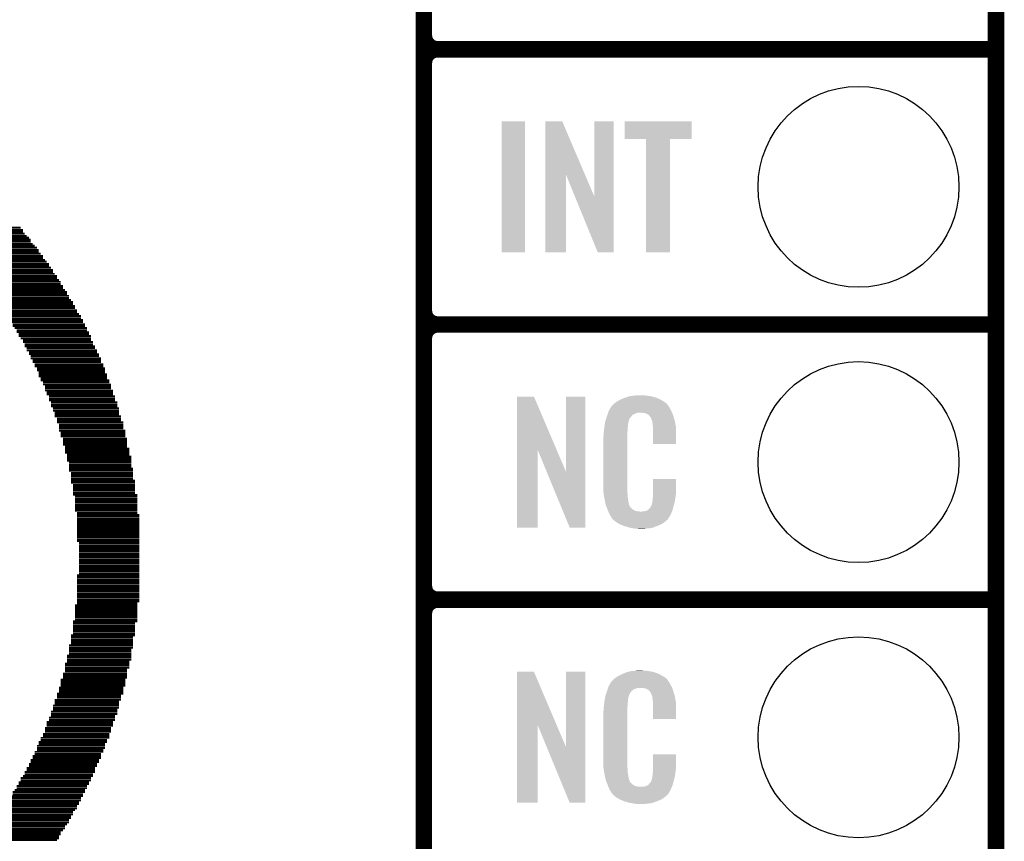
# Model space of a CAD drawing. Extents: x -0.05 to 0.95, y -0.15 to 1.54.
# Tile 20 of 33: x 0.6 to 0.95, y 0.36 to 0.66. Entities that reach past the tile are written whole.
import ezdxf

# ---------------------------------------------------------------- set-up
doc = ezdxf.new("R2010")
doc.units = 0
doc.layers.get('0').update_dxf_attribs({"linetype": 'CONTINUOUS'})
for name, color, linetype in [('PRESSURE_25_CLICK_V100A_GKO', 5, 'CONTINUOUS'), ('PRESSURE_25_CLICK_V100A_GTO', 14, 'CONTINUOUS'), ('PRESSURE_25_CLICK_V100A_GTS', 12, 'CONTINUOUS')]:
    doc.layers.add(name, color=color, linetype=linetype)

# ---------------------------------------------------------------- blocks, each defined once
blk = doc.blocks.new('ROUND_37')
blk.add_circle((0, 0), 0.0365)

msp = doc.modelspace()

# ---------------------------------------------------------------- linework, layer by layer
at = {"layer": 'PRESSURE_25_CLICK_V100A_GKO', "const_width": 0.006}
msp.add_lwpolyline([(0.95, -0.05), (0.95, 1.45)], dxfattribs=at)
at = {"layer": 'PRESSURE_25_CLICK_V100A_GTO'}
for points, const_width in [([(0.742, -0.022), (0.742, 0.722)], 0.006), ([(0.747, 0.65), (0.95, 0.65)], 0.006), ([(0.747, 0.65), (0.95, 0.65)], 0.006), ([(0.742, 0.555), (0.742, 0.645)], 0.006), ([(0.5641, 0.5852), (0.5954, 0.5852)], 0.0007), ([(0.5648, 0.5844), (0.5962, 0.5844)], 0.0007), ([(0.5655, 0.5837), (0.5962, 0.5837)], 0.0007), ([(0.5662, 0.583), (0.5969, 0.583)], 0.0007), ([(0.567, 0.5822), (0.5976, 0.5822)], 0.0007), ([(0.5677, 0.5815), (0.5984, 0.5815)], 0.0007), ([(0.5684, 0.5808), (0.5991, 0.5808)], 0.0007), ([(0.5692, 0.5801), (0.5991, 0.5801)], 0.0007), ([(0.5699, 0.5793), (0.5998, 0.5793)], 0.0007), ([(0.5706, 0.5786), (0.6005, 0.5786)], 0.0007), ([(0.5713, 0.5779), (0.6013, 0.5779)], 0.0007), ([(0.5721, 0.5771), (0.602, 0.5771)], 0.0007), ([(0.5728, 0.5764), (0.602, 0.5764)], 0.0007), ([(0.5728, 0.5757), (0.6027, 0.5757)], 0.0007), ([(0.5735, 0.5749), (0.6035, 0.5749)], 0.0007), ([(0.5743, 0.5742), (0.6035, 0.5742)], 0.0007), ([(0.575, 0.5735), (0.6042, 0.5735)], 0.0007), ([(0.5757, 0.5728), (0.6049, 0.5728)], 0.0007), ([(0.5765, 0.572), (0.6057, 0.572)], 0.0007), ([(0.5772, 0.5713), (0.6057, 0.5713)], 0.0007), ([(0.5779, 0.5706), (0.6064, 0.5706)], 0.0007), ([(0.5786, 0.5698), (0.6071, 0.5698)], 0.0007), ([(0.5786, 0.5691), (0.6071, 0.5691)], 0.0007), ([(0.5794, 0.5684), (0.6078, 0.5684)], 0.0007), ([(0.5801, 0.5676), (0.6086, 0.5676)], 0.0007), ([(0.5808, 0.5669), (0.6086, 0.5669)], 0.0007), ([(0.5808, 0.5662), (0.6093, 0.5662)], 0.0007), ([(0.5816, 0.5655), (0.61, 0.5655)], 0.0007), ([(0.5823, 0.5647), (0.61, 0.5647)], 0.0007), ([(0.583, 0.564), (0.6108, 0.564)], 0.0007), ([(0.5838, 0.5633), (0.6108, 0.5633)], 0.0007), ([(0.5838, 0.5625), (0.6115, 0.5625)], 0.0007), ([(0.5845, 0.5618), (0.6122, 0.5618)], 0.0007), ([(0.5852, 0.5611), (0.6122, 0.5611)], 0.0007), ([(0.5859, 0.5604), (0.613, 0.5604)], 0.0007), ([(0.5859, 0.5596), (0.613, 0.5596)], 0.0007), ([(0.5867, 0.5589), (0.6137, 0.5589)], 0.0007), ([(0.5874, 0.5582), (0.6144, 0.5582)], 0.0007), ([(0.5874, 0.5574), (0.6144, 0.5574)], 0.0007), ([(0.5881, 0.5567), (0.6151, 0.5567)], 0.0007), ([(0.5889, 0.556), (0.6151, 0.556)], 0.0007), ([(0.5889, 0.5552), (0.6159, 0.5552)], 0.0007), ([(0.5896, 0.5545), (0.6159, 0.5545)], 0.0007), ([(0.5903, 0.5538), (0.6166, 0.5538)], 0.0007), ([(0.5903, 0.5531), (0.6173, 0.5531)], 0.0007), ([(0.5911, 0.5523), (0.6173, 0.5523)], 0.0007), ([(0.5918, 0.5516), (0.6181, 0.5516)], 0.0007), ([(0.5918, 0.5509), (0.6181, 0.5509)], 0.0007), ([(0.747, 0.55), (0.95, 0.55)], 0.006), ([(0.747, 0.55), (0.95, 0.55)], 0.006), ([(0.5925, 0.5501), (0.6188, 0.5501)], 0.0007), ([(0.5925, 0.5494), (0.6188, 0.5494)], 0.0007), ([(0.5932, 0.5487), (0.6195, 0.5487)], 0.0007), ([(0.594, 0.5479), (0.6195, 0.5479)], 0.0007), ([(0.742, 0.455), (0.742, 0.545)], 0.006), ([(0.594, 0.5472), (0.6203, 0.5472)], 0.0007), ([(0.5947, 0.5465), (0.6203, 0.5465)], 0.0007), ([(0.5947, 0.5458), (0.621, 0.5458)], 0.0007), ([(0.5954, 0.545), (0.621, 0.545)], 0.0007), ([(0.5962, 0.5443), (0.621, 0.5443)], 0.0007), ([(0.5962, 0.5436), (0.6217, 0.5436)], 0.0007), ([(0.5969, 0.5428), (0.6217, 0.5428)], 0.0007), ([(0.5969, 0.5421), (0.6224, 0.5421)], 0.0007), ([(0.5976, 0.5414), (0.6224, 0.5414)], 0.0007), ([(0.5976, 0.5406), (0.6232, 0.5406)], 0.0007), ([(0.5984, 0.5399), (0.6232, 0.5399)], 0.0007), ([(0.5984, 0.5392), (0.6239, 0.5392)], 0.0007), ([(0.5991, 0.5385), (0.6239, 0.5385)], 0.0007), ([(0.5991, 0.5377), (0.6246, 0.5377)], 0.0007), ([(0.5998, 0.537), (0.6246, 0.537)], 0.0007), ([(0.5998, 0.5363), (0.6246, 0.5363)], 0.0007), ([(0.6005, 0.5355), (0.6254, 0.5355)], 0.0007), ([(0.6005, 0.5348), (0.6254, 0.5348)], 0.0007), ([(0.6013, 0.5341), (0.6261, 0.5341)], 0.0007), ([(0.6013, 0.5333), (0.6261, 0.5333)], 0.0007), ([(0.602, 0.5326), (0.6261, 0.5326)], 0.0007), ([(0.602, 0.5319), (0.6268, 0.5319)], 0.0007), ([(0.602, 0.5312), (0.6268, 0.5312)], 0.0007), ([(0.6027, 0.5304), (0.6268, 0.5304)], 0.0007), ([(0.6027, 0.5297), (0.6276, 0.5297)], 0.0007), ([(0.6035, 0.529), (0.6276, 0.529)], 0.0007), ([(0.6035, 0.5282), (0.6283, 0.5282)], 0.0007), ([(0.6042, 0.5275), (0.6283, 0.5275)], 0.0007), ([(0.6042, 0.5268), (0.6283, 0.5268)], 0.0007), ([(0.6042, 0.526), (0.629, 0.526)], 0.0007), ([(0.6049, 0.5253), (0.629, 0.5253)], 0.0007), ([(0.6049, 0.5246), (0.629, 0.5246)], 0.0007), ([(0.6057, 0.5239), (0.6297, 0.5239)], 0.0007), ([(0.6057, 0.5231), (0.6297, 0.5231)], 0.0007), ([(0.6057, 0.5224), (0.6297, 0.5224)], 0.0007), ([(0.6064, 0.5217), (0.6305, 0.5217)], 0.0007), ([(0.6064, 0.5209), (0.6305, 0.5209)], 0.0007), ([(0.6064, 0.5202), (0.6305, 0.5202)], 0.0007), ([(0.6071, 0.5195), (0.6312, 0.5195)], 0.0007), ([(0.6071, 0.5187), (0.6312, 0.5187)], 0.0007), ([(0.6078, 0.518), (0.6312, 0.518)], 0.0007), ([(0.6078, 0.5173), (0.6312, 0.5173)], 0.0007), ([(0.6078, 0.5166), (0.6319, 0.5166)], 0.0007), ([(0.6086, 0.5158), (0.6319, 0.5158)], 0.0007), ([(0.6086, 0.5151), (0.6319, 0.5151)], 0.0007), ([(0.6086, 0.5144), (0.6327, 0.5144)], 0.0007), ([(0.6093, 0.5136), (0.6327, 0.5136)], 0.0007), ([(0.6093, 0.5129), (0.6327, 0.5129)], 0.0007), ([(0.6093, 0.5122), (0.6327, 0.5122)], 0.0007), ([(0.6093, 0.5114), (0.6334, 0.5114)], 0.0007), ([(0.61, 0.5107), (0.6334, 0.5107)], 0.0007), ([(0.61, 0.51), (0.6334, 0.51)], 0.0007), ([(0.61, 0.5093), (0.6334, 0.5093)], 0.0007), ([(0.6108, 0.5085), (0.6341, 0.5085)], 0.0007), ([(0.6108, 0.5078), (0.6341, 0.5078)], 0.0007), ([(0.6108, 0.5071), (0.6341, 0.5071)], 0.0007), ([(0.6108, 0.5063), (0.6341, 0.5063)], 0.0007), ([(0.6115, 0.5056), (0.6341, 0.5056)], 0.0007), ([(0.6115, 0.5049), (0.6349, 0.5049)], 0.0007), ([(0.6115, 0.5041), (0.6349, 0.5041)], 0.0007), ([(0.6115, 0.5034), (0.6349, 0.5034)], 0.0007), ([(0.6122, 0.5027), (0.6349, 0.5027)], 0.0007), ([(0.6122, 0.502), (0.6356, 0.502)], 0.0007), ([(0.6122, 0.5012), (0.6356, 0.5012)], 0.0007), ([(0.6122, 0.5005), (0.6356, 0.5005)], 0.0007), ([(0.613, 0.4998), (0.6356, 0.4998)], 0.0007), ([(0.613, 0.499), (0.6356, 0.499)], 0.0007), ([(0.613, 0.4983), (0.6356, 0.4983)], 0.0007), ([(0.613, 0.4976), (0.6363, 0.4976)], 0.0007), ([(0.613, 0.4969), (0.6363, 0.4969)], 0.0007), ([(0.6137, 0.4961), (0.6363, 0.4961)], 0.0007), ([(0.6137, 0.4954), (0.6363, 0.4954)], 0.0007), ([(0.6137, 0.4947), (0.6363, 0.4947)], 0.0007), ([(0.6137, 0.4939), (0.6363, 0.4939)], 0.0007), ([(0.6137, 0.4932), (0.637, 0.4932)], 0.0007), ([(0.6137, 0.4925), (0.637, 0.4925)], 0.0007), ([(0.6144, 0.4917), (0.637, 0.4917)], 0.0007), ([(0.6144, 0.491), (0.637, 0.491)], 0.0007), ([(0.6144, 0.4903), (0.637, 0.4903)], 0.0007), ([(0.6144, 0.4896), (0.637, 0.4896)], 0.0007), ([(0.6144, 0.4888), (0.637, 0.4888)], 0.0007), ([(0.6144, 0.4881), (0.6378, 0.4881)], 0.0007), ([(0.6151, 0.4874), (0.6378, 0.4874)], 0.0007), ([(0.6151, 0.4866), (0.6378, 0.4866)], 0.0007), ([(0.6151, 0.4859), (0.6378, 0.4859)], 0.0007), ([(0.6151, 0.4852), (0.6378, 0.4852)], 0.0007), ([(0.6151, 0.4844), (0.6378, 0.4844)], 0.0007), ([(0.6151, 0.4837), (0.6378, 0.4837)], 0.0007), ([(0.6151, 0.483), (0.6378, 0.483)], 0.0007), ([(0.6151, 0.4823), (0.6378, 0.4823)], 0.0007), ([(0.6159, 0.4815), (0.6378, 0.4815)], 0.0007), ([(0.6159, 0.4808), (0.6385, 0.4808)], 0.0007), ([(0.6159, 0.4801), (0.6385, 0.4801)], 0.0007), ([(0.6159, 0.4793), (0.6385, 0.4793)], 0.0007), ([(0.6159, 0.4786), (0.6385, 0.4786)], 0.0007), ([(0.6159, 0.4779), (0.6385, 0.4779)], 0.0007), ([(0.6159, 0.4771), (0.6385, 0.4771)], 0.0007), ([(0.6159, 0.4764), (0.6385, 0.4764)], 0.0007), ([(0.6159, 0.4757), (0.6385, 0.4757)], 0.0007), ([(0.6159, 0.475), (0.6385, 0.475)], 0.0007), ([(0.6159, 0.4742), (0.6385, 0.4742)], 0.0007), ([(0.6159, 0.4735), (0.6385, 0.4735)], 0.0007), ([(0.6159, 0.4728), (0.6385, 0.4728)], 0.0007), ([(0.6159, 0.472), (0.6385, 0.472)], 0.0007), ([(0.6159, 0.4713), (0.6385, 0.4713)], 0.0007), ([(0.6166, 0.4706), (0.6385, 0.4706)], 0.0007), ([(0.6166, 0.4698), (0.6385, 0.4698)], 0.0007), ([(0.6166, 0.4691), (0.6385, 0.4691)], 0.0007), ([(0.6166, 0.4684), (0.6385, 0.4684)], 0.0007), ([(0.6166, 0.4677), (0.6385, 0.4677)], 0.0007), ([(0.6166, 0.4669), (0.6385, 0.4669)], 0.0007), ([(0.6166, 0.4662), (0.6385, 0.4662)], 0.0007), ([(0.6166, 0.4655), (0.6385, 0.4655)], 0.0007), ([(0.6166, 0.4647), (0.6385, 0.4647)], 0.0007), ([(0.6166, 0.464), (0.6385, 0.464)], 0.0007), ([(0.6166, 0.4633), (0.6385, 0.4633)], 0.0007), ([(0.6166, 0.4625), (0.6385, 0.4625)], 0.0007), ([(0.6166, 0.4618), (0.6385, 0.4618)], 0.0007), ([(0.6159, 0.4589), (0.6385, 0.4589)], 0.0007), ([(0.6159, 0.4582), (0.6385, 0.4582)], 0.0007), ([(0.6166, 0.4611), (0.6385, 0.4611)], 0.0007), ([(0.6166, 0.4604), (0.6385, 0.4604)], 0.0007), ([(0.6166, 0.4596), (0.6385, 0.4596)], 0.0007), ([(0.6159, 0.4574), (0.6385, 0.4574)], 0.0007), ([(0.6159, 0.4567), (0.6385, 0.4567)], 0.0007), ([(0.6159, 0.456), (0.6385, 0.456)], 0.0007), ([(0.6159, 0.4552), (0.6385, 0.4552)], 0.0007), ([(0.6159, 0.4545), (0.6385, 0.4545)], 0.0007), ([(0.6159, 0.4538), (0.6385, 0.4538)], 0.0007), ([(0.6159, 0.4531), (0.6385, 0.4531)], 0.0007), ([(0.6159, 0.4523), (0.6385, 0.4523)], 0.0007), ([(0.6159, 0.4516), (0.6385, 0.4516)], 0.0007), ([(0.6159, 0.4509), (0.6385, 0.4509)], 0.0007), ([(0.747, 0.45), (0.95, 0.45)], 0.006), ([(0.747, 0.45), (0.95, 0.45)], 0.006), ([(0.6151, 0.4479), (0.6378, 0.4479)], 0.0007), ([(0.6151, 0.4472), (0.6378, 0.4472)], 0.0007), ([(0.6159, 0.4501), (0.6385, 0.4501)], 0.0007), ([(0.6159, 0.4494), (0.6385, 0.4494)], 0.0007), ([(0.6159, 0.4487), (0.6378, 0.4487)], 0.0007), ([(0.742, 0.355), (0.742, 0.445)], 0.006), ([(0.6151, 0.4465), (0.6378, 0.4465)], 0.0007), ([(0.6151, 0.4458), (0.6378, 0.4458)], 0.0007), ([(0.6151, 0.445), (0.6378, 0.445)], 0.0007), ([(0.6151, 0.4443), (0.6378, 0.4443)], 0.0007), ([(0.6151, 0.4436), (0.6378, 0.4436)], 0.0007), ([(0.6144, 0.4421), (0.6378, 0.4421)], 0.0007), ([(0.6144, 0.4414), (0.637, 0.4414)], 0.0007), ([(0.6144, 0.4406), (0.637, 0.4406)], 0.0007), ([(0.6151, 0.4428), (0.6378, 0.4428)], 0.0007), ([(0.6137, 0.437), (0.637, 0.437)], 0.0007), ([(0.6144, 0.4399), (0.637, 0.4399)], 0.0007), ([(0.6144, 0.4392), (0.637, 0.4392)], 0.0007), ([(0.6144, 0.4385), (0.637, 0.4385)], 0.0007), ([(0.6144, 0.4377), (0.637, 0.4377)], 0.0007), ([(0.613, 0.4334), (0.6363, 0.4334)], 0.0007), ([(0.6137, 0.4363), (0.6363, 0.4363)], 0.0007), ([(0.6137, 0.4355), (0.6363, 0.4355)], 0.0007), ([(0.6137, 0.4348), (0.6363, 0.4348)], 0.0007), ([(0.6137, 0.4341), (0.6363, 0.4341)], 0.0007), ([(0.6122, 0.4297), (0.6356, 0.4297)], 0.0007), ([(0.613, 0.4326), (0.6363, 0.4326)], 0.0007), ([(0.613, 0.4319), (0.6356, 0.4319)], 0.0007), ([(0.613, 0.4312), (0.6356, 0.4312)], 0.0007), ([(0.613, 0.4304), (0.6356, 0.4304)], 0.0007), ([(0.6115, 0.4268), (0.6349, 0.4268)], 0.0007), ([(0.6115, 0.4261), (0.6349, 0.4261)], 0.0007), ([(0.6122, 0.429), (0.6356, 0.429)], 0.0007), ([(0.6122, 0.4282), (0.6356, 0.4282)], 0.0007), ([(0.6122, 0.4275), (0.6349, 0.4275)], 0.0007), ([(0.6108, 0.4231), (0.6341, 0.4231)], 0.0007), ([(0.6108, 0.4224), (0.6341, 0.4224)], 0.0007), ([(0.6115, 0.4253), (0.6349, 0.4253)], 0.0007), ([(0.6115, 0.4246), (0.6341, 0.4246)], 0.0007), ([(0.6115, 0.4239), (0.6341, 0.4239)], 0.0007), ([(0.61, 0.4209), (0.6334, 0.4209)], 0.0007), ([(0.61, 0.4202), (0.6334, 0.4202)], 0.0007), ([(0.61, 0.4195), (0.6334, 0.4195)], 0.0007), ([(0.61, 0.4188), (0.6334, 0.4188)], 0.0007), ([(0.6108, 0.4217), (0.6341, 0.4217)], 0.0007), ([(0.6086, 0.4158), (0.6327, 0.4158)], 0.0007), ([(0.6086, 0.4151), (0.6319, 0.4151)], 0.0007), ([(0.6093, 0.418), (0.6327, 0.418)], 0.0007), ([(0.6093, 0.4173), (0.6327, 0.4173)], 0.0007), ([(0.6093, 0.4166), (0.6327, 0.4166)], 0.0007), ([(0.6071, 0.4115), (0.6312, 0.4115)], 0.0007), ([(0.6078, 0.4136), (0.6319, 0.4136)], 0.0007), ([(0.6078, 0.4129), (0.6312, 0.4129)], 0.0007), ([(0.6078, 0.4122), (0.6312, 0.4122)], 0.0007), ([(0.6086, 0.4144), (0.6319, 0.4144)], 0.0007), ([(0.6064, 0.4093), (0.6305, 0.4093)], 0.0007), ([(0.6064, 0.4085), (0.6305, 0.4085)], 0.0007), ([(0.6064, 0.4078), (0.6297, 0.4078)], 0.0007), ([(0.6071, 0.4107), (0.6312, 0.4107)], 0.0007), ([(0.6071, 0.41), (0.6305, 0.41)], 0.0007), ([(0.6049, 0.4056), (0.629, 0.4056)], 0.0007), ([(0.6049, 0.4049), (0.629, 0.4049)], 0.0007), ([(0.6049, 0.4042), (0.629, 0.4042)], 0.0007), ([(0.6057, 0.4071), (0.6297, 0.4071)], 0.0007), ([(0.6057, 0.4063), (0.6297, 0.4063)], 0.0007), ([(0.6035, 0.4012), (0.6276, 0.4012)], 0.0007), ([(0.6042, 0.4034), (0.6283, 0.4034)], 0.0007), ([(0.6042, 0.4027), (0.6283, 0.4027)], 0.0007), ([(0.6042, 0.402), (0.6283, 0.402)], 0.0007), ([(0.602, 0.3983), (0.6268, 0.3983)], 0.0007), ([(0.602, 0.3976), (0.6261, 0.3976)], 0.0007), ([(0.6027, 0.3998), (0.6276, 0.3998)], 0.0007), ([(0.6027, 0.399), (0.6268, 0.399)], 0.0007), ([(0.6035, 0.4005), (0.6276, 0.4005)], 0.0007), ([(0.6005, 0.3947), (0.6254, 0.3947)], 0.0007), ([(0.6005, 0.3939), (0.6246, 0.3939)], 0.0007), ([(0.6013, 0.3969), (0.6261, 0.3969)], 0.0007), ([(0.6013, 0.3961), (0.6261, 0.3961)], 0.0007), ([(0.6013, 0.3954), (0.6254, 0.3954)], 0.0007), ([(0.5984, 0.3903), (0.6232, 0.3903)], 0.0007), ([(0.5991, 0.3917), (0.6239, 0.3917)], 0.0007), ([(0.5991, 0.391), (0.6239, 0.391)], 0.0007), ([(0.5998, 0.3932), (0.6246, 0.3932)], 0.0007), ([(0.5998, 0.3925), (0.6246, 0.3925)], 0.0007), ([(0.5969, 0.3874), (0.6224, 0.3874)], 0.0007), ([(0.5969, 0.3866), (0.6217, 0.3866)], 0.0007), ([(0.5976, 0.3888), (0.6224, 0.3888)], 0.0007), ([(0.5976, 0.3881), (0.6224, 0.3881)], 0.0007), ([(0.5984, 0.3896), (0.6232, 0.3896)], 0.0007), ([(0.5947, 0.3837), (0.6203, 0.3837)], 0.0007), ([(0.5947, 0.383), (0.6203, 0.383)], 0.0007), ([(0.5954, 0.3852), (0.621, 0.3852)], 0.0007), ([(0.5954, 0.3844), (0.621, 0.3844)], 0.0007), ([(0.5962, 0.3859), (0.6217, 0.3859)], 0.0007), ([(0.5925, 0.3801), (0.6188, 0.3801)], 0.0007), ([(0.5925, 0.3793), (0.6181, 0.3793)], 0.0007), ([(0.5932, 0.3808), (0.6188, 0.3808)], 0.0007), ([(0.594, 0.3823), (0.6195, 0.3823)], 0.0007), ([(0.594, 0.3815), (0.6195, 0.3815)], 0.0007), ([(0.5903, 0.3764), (0.6166, 0.3764)], 0.0007), ([(0.5903, 0.3757), (0.6166, 0.3757)], 0.0007), ([(0.5911, 0.3771), (0.6173, 0.3771)], 0.0007), ([(0.5918, 0.3786), (0.6181, 0.3786)], 0.0007), ([(0.5918, 0.3779), (0.6173, 0.3779)], 0.0007), ([(0.5874, 0.372), (0.6144, 0.372)], 0.0007), ([(0.5881, 0.3728), (0.6144, 0.3728)], 0.0007), ([(0.5889, 0.3742), (0.6159, 0.3742)], 0.0007), ([(0.5889, 0.3735), (0.6151, 0.3735)], 0.0007), ([(0.5896, 0.375), (0.6159, 0.375)], 0.0007), ([(0.5852, 0.3684), (0.6122, 0.3684)], 0.0007), ([(0.5859, 0.3699), (0.613, 0.3699)], 0.0007), ([(0.5859, 0.3691), (0.613, 0.3691)], 0.0007), ([(0.5867, 0.3706), (0.6137, 0.3706)], 0.0007), ([(0.5874, 0.3713), (0.6137, 0.3713)], 0.0007), ([(0.583, 0.3655), (0.61, 0.3655)], 0.0007), ([(0.5838, 0.3662), (0.6108, 0.3662)], 0.0007), ([(0.5845, 0.3677), (0.6115, 0.3677)], 0.0007), ([(0.5845, 0.3669), (0.6115, 0.3669)], 0.0007), ([(0.5808, 0.3626), (0.6086, 0.3626)], 0.0007), ([(0.5816, 0.364), (0.6093, 0.364)], 0.0007), ([(0.5816, 0.3633), (0.6093, 0.3633)], 0.0007), ([(0.5823, 0.3647), (0.61, 0.3647)], 0.0007)]:
    msp.add_lwpolyline(points, dxfattribs=dict(at, const_width=const_width))
at = {"layer": 'PRESSURE_25_CLICK_V100A_GTO', "const_width": 0.006}
for points in [[(0.742, 0.655, 0.414214), (0.747, 0.65)], [(0.747, 0.65, 0.414214), (0.742, 0.645)], [(0.747, 0.65, 0.414214), (0.742, 0.645)], [(0.742, 0.555, 0.414214), (0.747, 0.55)], [(0.747, 0.55, 0.414214), (0.742, 0.545)], [(0.747, 0.55, 0.414214), (0.742, 0.545)], [(0.742, 0.455, 0.414214), (0.747, 0.45)], [(0.747, 0.45, 0.414214), (0.742, 0.445)], [(0.747, 0.45, 0.414214), (0.742, 0.445)]]:
    msp.add_lwpolyline(points, format="xyb", dxfattribs=at)
at = {"layer": 'PRESSURE_25_CLICK_V100A_GTO'}
for points in [[(0.7703, 0.5762), (0.7703, 0.6238), (0.7788, 0.5762), (0.7788, 0.6238)], [(0.7703, 0.6238), (0.7703, 0.6238), (0.7788, 0.6238), (0.7703, 0.6238)], [(0.7862, 0.6046), (0.7862, 0.6238), (0.80049, 0.6046), (0.7923, 0.6238)], [(0.7862, 0.6238), (0.7862, 0.6238), (0.7923, 0.6238), (0.7862, 0.6238)], [(0.8039, 0.5966), (0.8039, 0.6238), (0.811, 0.5966), (0.811, 0.6238)], [(0.8039, 0.6238), (0.8039, 0.6238), (0.811, 0.6238), (0.8039, 0.6238)], [(0.815, 0.6174), (0.815, 0.6238), (0.8393, 0.6174), (0.8393, 0.6238)], [(0.815, 0.6238), (0.815, 0.6238), (0.8393, 0.6238), (0.815, 0.6238)], [(0.8228, 0.5762), (0.8228, 0.6174), (0.8315, 0.5762), (0.8315, 0.6174)], [(0.8228, 0.6174), (0.8228, 0.6174), (0.8315, 0.6174), (0.8393, 0.6174)], [(0.7862, 0.5762), (0.7862, 0.6046), (0.7936, 0.5762), (0.7936, 0.6046)], [(0.79686, 0.5966), (0.7936, 0.6046), (0.8039, 0.5966), (0.80049, 0.6046)], [(0.8052, 0.5762), (0.79686, 0.5966), (0.811, 0.5762), (0.811, 0.5966)], [(0.7759, 0.5046), (0.7759, 0.5238), (0.79019, 0.5046), (0.782, 0.5238)], [(0.7759, 0.5238), (0.7759, 0.5238), (0.782, 0.5238), (0.7759, 0.5238)], [(0.7936, 0.4966), (0.7936, 0.5238), (0.8007, 0.4966), (0.8007, 0.5238)], [(0.7936, 0.5238), (0.7936, 0.5238), (0.8007, 0.5238), (0.7936, 0.5238)], [(0.8127, 0.5223), (0.8137, 0.5228), (0.82873, 0.5223), (0.8279, 0.5228)], [(0.8137, 0.5228), (0.8141, 0.523), (0.8279, 0.5228), (0.82741, 0.523)], [(0.8141, 0.523), (0.8151, 0.5234), (0.82741, 0.523), (0.82644, 0.5234)], [(0.8151, 0.5234), (0.8154, 0.5235), (0.82644, 0.5234), (0.8262, 0.5235)], [(0.8154, 0.5235), (0.816, 0.5237), (0.8262, 0.5235), (0.82545, 0.5237)], [(0.816, 0.5237), (0.81667, 0.5239), (0.82545, 0.5237), (0.8247, 0.5239)], [(0.81667, 0.5239), (0.817, 0.524), (0.8247, 0.5239), (0.8239, 0.524)], [(0.817, 0.524), (0.8182, 0.5241), (0.8239, 0.524), (0.8231, 0.5241)], [(0.8182, 0.5241), (0.8188, 0.5242), (0.8231, 0.5241), (0.8225, 0.5242)], [(0.8188, 0.5242), (0.8194, 0.5243), (0.8219, 0.5242), (0.8214, 0.5243)], [(0.8092, 0.5186), (0.80955, 0.5192), (0.83193, 0.5186), (0.8316, 0.5192)], [(0.80955, 0.5192), (0.81008, 0.5201), (0.8316, 0.5192), (0.8311, 0.5201)], [(0.81008, 0.5201), (0.8102, 0.5203), (0.8311, 0.5201), (0.83095, 0.5203)], [(0.8102, 0.5203), (0.8104, 0.5204), (0.83095, 0.5203), (0.83088, 0.5204)], [(0.8104, 0.5204), (0.81048, 0.5205), (0.83088, 0.5204), (0.8308, 0.5205)], [(0.81048, 0.5205), (0.81064, 0.5207), (0.8308, 0.5205), (0.8307, 0.5207)], [(0.81064, 0.5207), (0.8108, 0.5209), (0.8307, 0.5207), (0.83053, 0.5209)], [(0.8108, 0.5209), (0.81137, 0.5214), (0.83053, 0.5209), (0.8301, 0.5214)], [(0.81137, 0.5214), (0.8116, 0.5216), (0.8301, 0.5214), (0.82982, 0.5216)], [(0.8116, 0.5216), (0.81207, 0.5219), (0.82982, 0.5216), (0.8294, 0.5219)], [(0.81207, 0.5219), (0.8127, 0.5223), (0.8294, 0.5219), (0.82873, 0.5223)], [(0.80812, 0.5154), (0.80841, 0.5163), (0.8166, 0.5154), (0.8171, 0.5163)], [(0.80841, 0.5163), (0.8085, 0.5166), (0.8171, 0.5163), (0.8174, 0.5166)], [(0.8085, 0.5166), (0.80854, 0.5167), (0.8174, 0.5166), (0.8175, 0.5167)], [(0.80854, 0.5167), (0.8086, 0.5169), (0.8175, 0.5167), (0.8176, 0.5169)], [(0.8086, 0.5169), (0.80875, 0.5173), (0.8176, 0.5169), (0.8181, 0.5173)], [(0.80875, 0.5173), (0.80895, 0.5179), (0.8181, 0.5173), (0.8196, 0.5179)], [(0.80895, 0.5179), (0.80902, 0.5181), (0.83227, 0.5179), (0.8322, 0.5181)], [(0.80895, 0.5179), (0.80895, 0.5179), (0.8196, 0.5179), (0.8215, 0.5179)], [(0.80902, 0.5181), (0.8092, 0.5186), (0.8322, 0.5181), (0.83193, 0.5186)], [(0.8222, 0.5178), (0.8215, 0.5179), (0.83231, 0.5178), (0.83227, 0.5179)], [(0.8227, 0.5177), (0.8222, 0.5178), (0.83234, 0.5177), (0.83231, 0.5178)], [(0.8237, 0.5172), (0.8227, 0.5177), (0.83252, 0.5172), (0.83234, 0.5177)], [(0.8238, 0.517), (0.8237, 0.5172), (0.83259, 0.517), (0.83252, 0.5172)], [(0.82406, 0.5167), (0.8238, 0.517), (0.8327, 0.5167), (0.83259, 0.517)], [(0.8244, 0.5163), (0.82406, 0.5167), (0.83282, 0.5163), (0.8327, 0.5167)], [(0.8248, 0.5154), (0.8244, 0.5163), (0.83308, 0.5154), (0.83282, 0.5163)], [(0.80741, 0.5111), (0.8075, 0.5119), (0.816, 0.5111), (0.8161, 0.5119)], [(0.8075, 0.5119), (0.80759, 0.5127), (0.8161, 0.5119), (0.8161, 0.5127)], [(0.80759, 0.5127), (0.8076, 0.5128), (0.8161, 0.5127), (0.81612, 0.5128)], [(0.8076, 0.5128), (0.80766, 0.5132), (0.81612, 0.5128), (0.8162, 0.5132)], [(0.80766, 0.5132), (0.80774, 0.5137), (0.8162, 0.5132), (0.8162, 0.5137)], [(0.80774, 0.5137), (0.80781, 0.5141), (0.8162, 0.5137), (0.8163, 0.5141)], [(0.80781, 0.5141), (0.80784, 0.5143), (0.8163, 0.5141), (0.8163, 0.5143)], [(0.80784, 0.5143), (0.8079, 0.5147), (0.8163, 0.5143), (0.81641, 0.5147)], [(0.8079, 0.5147), (0.80812, 0.5154), (0.81641, 0.5147), (0.8166, 0.5154)], [(0.82496, 0.515), (0.8248, 0.5154), (0.8332, 0.515), (0.83308, 0.5154)], [(0.825, 0.5149), (0.82496, 0.515), (0.83322, 0.5149), (0.8332, 0.515)], [(0.825, 0.5146), (0.825, 0.5149), (0.83328, 0.5146), (0.83322, 0.5149)], [(0.8251, 0.5141), (0.825, 0.5146), (0.83337, 0.5141), (0.83328, 0.5146)], [(0.8252, 0.5134), (0.8251, 0.5141), (0.8335, 0.5134), (0.83337, 0.5141)], [(0.82524, 0.5129), (0.8252, 0.5134), (0.8336, 0.5129), (0.8335, 0.5134)], [(0.8253, 0.5121), (0.82524, 0.5129), (0.8336, 0.5121), (0.8336, 0.5129)], [(0.8253, 0.5066), (0.8253, 0.5121), (0.8336, 0.5066), (0.8336, 0.5121)], [(0.8072, 0.5091), (0.8073, 0.5096), (0.816, 0.5091), (0.816, 0.5096)], [(0.8072, 0.4914), (0.8072, 0.5091), (0.816, 0.4914), (0.816, 0.5091)], [(0.8073, 0.5103), (0.8074, 0.511), (0.816, 0.5103), (0.816, 0.511)], [(0.8073, 0.5096), (0.8073, 0.5103), (0.816, 0.5096), (0.816, 0.5103)], [(0.8074, 0.511), (0.80741, 0.5111), (0.816, 0.511), (0.816, 0.5111)], [(0.7759, 0.4762), (0.7759, 0.5046), (0.7833, 0.4762), (0.7833, 0.5046)], [(0.78659, 0.4966), (0.7833, 0.5046), (0.7936, 0.4966), (0.79019, 0.5046)], [(0.795, 0.4762), (0.78659, 0.4966), (0.8007, 0.4762), (0.8007, 0.4966)], [(0.80729, 0.4889), (0.8072, 0.4914), (0.816, 0.4889), (0.816, 0.4914)], [(0.8253, 0.4883), (0.8253, 0.4938), (0.8336, 0.4883), (0.8336, 0.4938)], [(0.8253, 0.4938), (0.8253, 0.4938), (0.8336, 0.4938), (0.8253, 0.4938)], [(0.8073, 0.4887), (0.80729, 0.4889), (0.81603, 0.4887), (0.816, 0.4889)], [(0.80739, 0.4882), (0.8073, 0.4887), (0.8161, 0.4882), (0.81603, 0.4887)], [(0.80754, 0.4873), (0.80739, 0.4882), (0.8161, 0.4873), (0.8161, 0.4882)], [(0.8077, 0.4864), (0.80754, 0.4873), (0.81624, 0.4864), (0.8161, 0.4873)], [(0.8252, 0.487), (0.82527, 0.4876), (0.83342, 0.487), (0.8335, 0.4876)], [(0.8252, 0.4865), (0.8252, 0.487), (0.83335, 0.4865), (0.83342, 0.487)], [(0.82527, 0.4876), (0.8253, 0.4878), (0.8335, 0.4876), (0.83353, 0.4878)], [(0.8253, 0.4878), (0.8253, 0.4883), (0.83353, 0.4878), (0.8336, 0.4883)], [(0.8079, 0.4854), (0.8077, 0.4864), (0.8164, 0.4854), (0.81624, 0.4864)], [(0.80808, 0.4845), (0.8079, 0.4854), (0.8166, 0.4845), (0.8164, 0.4854)], [(0.8081, 0.4844), (0.80808, 0.4845), (0.81665, 0.4844), (0.8166, 0.4845)], [(0.80839, 0.4837), (0.8081, 0.4844), (0.817, 0.4837), (0.81665, 0.4844)], [(0.80843, 0.4836), (0.80839, 0.4837), (0.8171, 0.4836), (0.817, 0.4837)], [(0.80851, 0.4834), (0.80843, 0.4836), (0.8172, 0.4834), (0.8171, 0.4836)], [(0.80859, 0.4832), (0.80851, 0.4834), (0.8175, 0.4832), (0.8172, 0.4834)], [(0.8239, 0.4831), (0.8243, 0.4835), (0.83254, 0.4831), (0.83265, 0.4835)], [(0.8243, 0.4835), (0.8248, 0.4844), (0.83265, 0.4835), (0.8329, 0.4844)], [(0.8248, 0.4844), (0.825, 0.4854), (0.8329, 0.4844), (0.83314, 0.4854)], [(0.825, 0.4855), (0.8251, 0.4857), (0.83316, 0.4855), (0.83321, 0.4857)], [(0.825, 0.4854), (0.825, 0.4855), (0.83314, 0.4854), (0.83316, 0.4855)], [(0.8251, 0.486), (0.82512, 0.4861), (0.83328, 0.486), (0.8333, 0.4861)], [(0.8251, 0.4857), (0.8251, 0.486), (0.83321, 0.4857), (0.83328, 0.486)], [(0.82512, 0.4861), (0.8252, 0.4865), (0.8333, 0.4861), (0.83335, 0.4865)], [(0.80872, 0.4829), (0.80859, 0.4832), (0.8178, 0.4829), (0.8175, 0.4832)], [(0.8088, 0.4827), (0.80872, 0.4829), (0.8181, 0.4827), (0.8178, 0.4829)], [(0.80888, 0.4825), (0.8088, 0.4827), (0.8184, 0.4825), (0.8181, 0.4827)], [(0.80899, 0.4822), (0.80888, 0.4825), (0.819, 0.4822), (0.8184, 0.4825)], [(0.80907, 0.482), (0.80899, 0.4822), (0.8208, 0.482), (0.819, 0.4822)], [(0.8093, 0.4814), (0.80907, 0.482), (0.83191, 0.4814), (0.83215, 0.482)], [(0.80958, 0.4809), (0.8093, 0.4814), (0.8317, 0.4809), (0.83191, 0.4814)], [(0.8098, 0.4805), (0.80958, 0.4809), (0.83146, 0.4805), (0.8317, 0.4809)], [(0.8102, 0.4799), (0.8098, 0.4805), (0.8311, 0.4799), (0.83146, 0.4805)], [(0.8102, 0.4797), (0.8102, 0.4799), (0.83098, 0.4797), (0.8311, 0.4799)], [(0.8105, 0.4794), (0.8102, 0.4797), (0.8308, 0.4794), (0.83098, 0.4797)], [(0.8212, 0.482), (0.8215, 0.4821), (0.83215, 0.482), (0.83219, 0.4821)], [(0.8219, 0.4821), (0.8229, 0.4823), (0.83219, 0.4821), (0.83228, 0.4823)], [(0.8229, 0.4823), (0.8234, 0.4826), (0.83228, 0.4823), (0.8324, 0.4826)], [(0.8234, 0.4826), (0.8238, 0.4829), (0.8324, 0.4826), (0.83248, 0.4829)], [(0.8238, 0.4829), (0.8239, 0.4831), (0.83248, 0.4829), (0.83254, 0.4831)], [(0.8107, 0.4792), (0.8105, 0.4794), (0.8307, 0.4792), (0.8308, 0.4794)], [(0.8109, 0.479), (0.8107, 0.4792), (0.83045, 0.479), (0.8307, 0.4792)], [(0.81113, 0.4788), (0.8109, 0.479), (0.8302, 0.4788), (0.83045, 0.479)], [(0.8116, 0.4784), (0.81113, 0.4788), (0.82973, 0.4784), (0.8302, 0.4788)], [(0.81192, 0.4782), (0.8116, 0.4784), (0.8295, 0.4782), (0.82973, 0.4784)], [(0.81304, 0.4775), (0.81192, 0.4782), (0.8285, 0.4775), (0.8295, 0.4782)], [(0.8132, 0.4774), (0.81304, 0.4775), (0.82827, 0.4774), (0.8285, 0.4775)], [(0.81449, 0.4769), (0.8132, 0.4774), (0.8271, 0.4769), (0.82827, 0.4774)], [(0.815, 0.4767), (0.81449, 0.4769), (0.82659, 0.4767), (0.8271, 0.4769)], [(0.8167, 0.4762), (0.815, 0.4767), (0.8253, 0.4762), (0.82659, 0.4767)], [(0.81777, 0.476), (0.8167, 0.4762), (0.8244, 0.476), (0.8253, 0.4762)], [(0.8183, 0.4759), (0.81777, 0.476), (0.8233, 0.4759), (0.8244, 0.476)], [(0.8189, 0.4758), (0.8183, 0.4759), (0.8227, 0.4758), (0.8233, 0.4759)], [(0.82, 0.4757), (0.8196, 0.4758), (0.8221, 0.4757), (0.8227, 0.4758)], [(0.7759, 0.4046), (0.7759, 0.4238), (0.79019, 0.4046), (0.782, 0.4238)], [(0.7759, 0.4238), (0.7759, 0.4238), (0.782, 0.4238), (0.7759, 0.4238)], [(0.7936, 0.3966), (0.7936, 0.4238), (0.8007, 0.3966), (0.8007, 0.4238)], [(0.7936, 0.4238), (0.7936, 0.4238), (0.8007, 0.4238), (0.7936, 0.4238)], [(0.8127, 0.4223), (0.8137, 0.4228), (0.82873, 0.4223), (0.8279, 0.4228)], [(0.8137, 0.4228), (0.8141, 0.423), (0.8279, 0.4228), (0.82741, 0.423)], [(0.8141, 0.423), (0.8151, 0.4234), (0.82741, 0.423), (0.82644, 0.4234)], [(0.8151, 0.4234), (0.8154, 0.4235), (0.82644, 0.4234), (0.8262, 0.4235)], [(0.8154, 0.4235), (0.816, 0.4237), (0.8262, 0.4235), (0.82545, 0.4237)], [(0.816, 0.4237), (0.81667, 0.4239), (0.82545, 0.4237), (0.8247, 0.4239)], [(0.81667, 0.4239), (0.817, 0.424), (0.8247, 0.4239), (0.8239, 0.424)], [(0.817, 0.424), (0.8182, 0.4241), (0.8239, 0.424), (0.8231, 0.4241)], [(0.8182, 0.4241), (0.8188, 0.4242), (0.8231, 0.4241), (0.8225, 0.4242)], [(0.8188, 0.4242), (0.8194, 0.4243), (0.8219, 0.4242), (0.8214, 0.4243)], [(0.8092, 0.4186), (0.80955, 0.4192), (0.83193, 0.4186), (0.8316, 0.4192)], [(0.80955, 0.4192), (0.81008, 0.4201), (0.8316, 0.4192), (0.8311, 0.4201)], [(0.81008, 0.4201), (0.8102, 0.4203), (0.8311, 0.4201), (0.83095, 0.4203)], [(0.8102, 0.4203), (0.8104, 0.4204), (0.83095, 0.4203), (0.83088, 0.4204)], [(0.8104, 0.4204), (0.81048, 0.4205), (0.83088, 0.4204), (0.8308, 0.4205)], [(0.81048, 0.4205), (0.81064, 0.4207), (0.8308, 0.4205), (0.8307, 0.4207)], [(0.81064, 0.4207), (0.8108, 0.4209), (0.8307, 0.4207), (0.83053, 0.4209)], [(0.8108, 0.4209), (0.81137, 0.4214), (0.83053, 0.4209), (0.8301, 0.4214)], [(0.81137, 0.4214), (0.8116, 0.4216), (0.8301, 0.4214), (0.82982, 0.4216)], [(0.8116, 0.4216), (0.81207, 0.4219), (0.82982, 0.4216), (0.8294, 0.4219)], [(0.81207, 0.4219), (0.8127, 0.4223), (0.8294, 0.4219), (0.82873, 0.4223)], [(0.8079, 0.4147), (0.80812, 0.4154), (0.81641, 0.4147), (0.8166, 0.4154)], [(0.80812, 0.4154), (0.80841, 0.4163), (0.8166, 0.4154), (0.8171, 0.4163)], [(0.80841, 0.4163), (0.8085, 0.4166), (0.8171, 0.4163), (0.8174, 0.4166)], [(0.8085, 0.4166), (0.80854, 0.4167), (0.8174, 0.4166), (0.8175, 0.4167)], [(0.80854, 0.4167), (0.8086, 0.4169), (0.8175, 0.4167), (0.8176, 0.4169)], [(0.8086, 0.4169), (0.80875, 0.4173), (0.8176, 0.4169), (0.8181, 0.4173)], [(0.80875, 0.4173), (0.80895, 0.4179), (0.8181, 0.4173), (0.8196, 0.4179)], [(0.80895, 0.4179), (0.80902, 0.4181), (0.83227, 0.4179), (0.8322, 0.4181)], [(0.80895, 0.4179), (0.80895, 0.4179), (0.8196, 0.4179), (0.8215, 0.4179)], [(0.80902, 0.4181), (0.8092, 0.4186), (0.8322, 0.4181), (0.83193, 0.4186)], [(0.8222, 0.4178), (0.8215, 0.4179), (0.83231, 0.4178), (0.83227, 0.4179)], [(0.8227, 0.4177), (0.8222, 0.4178), (0.83234, 0.4177), (0.83231, 0.4178)], [(0.8237, 0.4172), (0.8227, 0.4177), (0.83252, 0.4172), (0.83234, 0.4177)], [(0.8238, 0.417), (0.8237, 0.4172), (0.83259, 0.417), (0.83252, 0.4172)], [(0.82406, 0.4167), (0.8238, 0.417), (0.8327, 0.4167), (0.83259, 0.417)], [(0.8244, 0.4163), (0.82406, 0.4167), (0.83282, 0.4163), (0.8327, 0.4167)], [(0.8248, 0.4154), (0.8244, 0.4163), (0.83308, 0.4154), (0.83282, 0.4163)], [(0.82496, 0.415), (0.8248, 0.4154), (0.8332, 0.415), (0.83308, 0.4154)], [(0.80741, 0.4111), (0.8075, 0.4119), (0.816, 0.4111), (0.8161, 0.4119)], [(0.8075, 0.4119), (0.80759, 0.4127), (0.8161, 0.4119), (0.8161, 0.4127)], [(0.80759, 0.4127), (0.8076, 0.4128), (0.8161, 0.4127), (0.81612, 0.4128)], [(0.8076, 0.4128), (0.80766, 0.4132), (0.81612, 0.4128), (0.8162, 0.4132)], [(0.80766, 0.4132), (0.80774, 0.4137), (0.8162, 0.4132), (0.8162, 0.4137)], [(0.80774, 0.4137), (0.80781, 0.4141), (0.8162, 0.4137), (0.8163, 0.4141)], [(0.80781, 0.4141), (0.80784, 0.4143), (0.8163, 0.4141), (0.8163, 0.4143)], [(0.80784, 0.4143), (0.8079, 0.4147), (0.8163, 0.4143), (0.81641, 0.4147)], [(0.825, 0.4149), (0.82496, 0.415), (0.83322, 0.4149), (0.8332, 0.415)], [(0.825, 0.4146), (0.825, 0.4149), (0.83328, 0.4146), (0.83322, 0.4149)], [(0.8251, 0.4141), (0.825, 0.4146), (0.83337, 0.4141), (0.83328, 0.4146)], [(0.8252, 0.4134), (0.8251, 0.4141), (0.8335, 0.4134), (0.83337, 0.4141)], [(0.82524, 0.4129), (0.8252, 0.4134), (0.8336, 0.4129), (0.8335, 0.4134)], [(0.8253, 0.4121), (0.82524, 0.4129), (0.8336, 0.4121), (0.8336, 0.4129)], [(0.8253, 0.4066), (0.8253, 0.4121), (0.8336, 0.4066), (0.8336, 0.4121)], [(0.8072, 0.4091), (0.8073, 0.4096), (0.816, 0.4091), (0.816, 0.4096)], [(0.8072, 0.3914), (0.8072, 0.4091), (0.816, 0.3914), (0.816, 0.4091)], [(0.8073, 0.4103), (0.8074, 0.411), (0.816, 0.4103), (0.816, 0.411)], [(0.8073, 0.4096), (0.8073, 0.4103), (0.816, 0.4096), (0.816, 0.4103)], [(0.8074, 0.411), (0.80741, 0.4111), (0.816, 0.411), (0.816, 0.4111)], [(0.7759, 0.3762), (0.7759, 0.4046), (0.7833, 0.3762), (0.7833, 0.4046)], [(0.78659, 0.3966), (0.7833, 0.4046), (0.7936, 0.3966), (0.79019, 0.4046)], [(0.795, 0.3762), (0.78659, 0.3966), (0.8007, 0.3762), (0.8007, 0.3966)], [(0.8253, 0.3883), (0.8253, 0.3938), (0.8336, 0.3883), (0.8336, 0.3938)], [(0.8253, 0.3938), (0.8253, 0.3938), (0.8336, 0.3938), (0.8253, 0.3938)], [(0.80729, 0.3889), (0.8072, 0.3914), (0.816, 0.3889), (0.816, 0.3914)], [(0.8073, 0.3887), (0.80729, 0.3889), (0.81603, 0.3887), (0.816, 0.3889)], [(0.80739, 0.3882), (0.8073, 0.3887), (0.8161, 0.3882), (0.81603, 0.3887)], [(0.80754, 0.3873), (0.80739, 0.3882), (0.8161, 0.3873), (0.8161, 0.3882)], [(0.8077, 0.3864), (0.80754, 0.3873), (0.81624, 0.3864), (0.8161, 0.3873)], [(0.8252, 0.387), (0.82527, 0.3876), (0.83342, 0.387), (0.8335, 0.3876)], [(0.8252, 0.3865), (0.8252, 0.387), (0.83335, 0.3865), (0.83342, 0.387)], [(0.82527, 0.3876), (0.8253, 0.3878), (0.8335, 0.3876), (0.83353, 0.3878)], [(0.8253, 0.3878), (0.8253, 0.3883), (0.83353, 0.3878), (0.8336, 0.3883)], [(0.8079, 0.3854), (0.8077, 0.3864), (0.8164, 0.3854), (0.81624, 0.3864)], [(0.80808, 0.3845), (0.8079, 0.3854), (0.8166, 0.3845), (0.8164, 0.3854)], [(0.8081, 0.3844), (0.80808, 0.3845), (0.81665, 0.3844), (0.8166, 0.3845)], [(0.80839, 0.3837), (0.8081, 0.3844), (0.817, 0.3837), (0.81665, 0.3844)], [(0.80843, 0.3836), (0.80839, 0.3837), (0.8171, 0.3836), (0.817, 0.3837)], [(0.80851, 0.3834), (0.80843, 0.3836), (0.8172, 0.3834), (0.8171, 0.3836)], [(0.80859, 0.3832), (0.80851, 0.3834), (0.8175, 0.3832), (0.8172, 0.3834)], [(0.80872, 0.3829), (0.80859, 0.3832), (0.8178, 0.3829), (0.8175, 0.3832)], [(0.8238, 0.3829), (0.8239, 0.3831), (0.83248, 0.3829), (0.83254, 0.3831)], [(0.8239, 0.3831), (0.8243, 0.3835), (0.83254, 0.3831), (0.83265, 0.3835)], [(0.8243, 0.3835), (0.8248, 0.3844), (0.83265, 0.3835), (0.8329, 0.3844)], [(0.8248, 0.3844), (0.825, 0.3854), (0.8329, 0.3844), (0.83314, 0.3854)], [(0.825, 0.3855), (0.8251, 0.3857), (0.83316, 0.3855), (0.83321, 0.3857)], [(0.825, 0.3854), (0.825, 0.3855), (0.83314, 0.3854), (0.83316, 0.3855)], [(0.8251, 0.386), (0.82512, 0.3861), (0.83328, 0.386), (0.8333, 0.3861)], [(0.8251, 0.3857), (0.8251, 0.386), (0.83321, 0.3857), (0.83328, 0.386)], [(0.82512, 0.3861), (0.8252, 0.3865), (0.8333, 0.3861), (0.83335, 0.3865)], [(0.8088, 0.3827), (0.80872, 0.3829), (0.8181, 0.3827), (0.8178, 0.3829)], [(0.80888, 0.3825), (0.8088, 0.3827), (0.8184, 0.3825), (0.8181, 0.3827)], [(0.80899, 0.3822), (0.80888, 0.3825), (0.819, 0.3822), (0.8184, 0.3825)], [(0.80907, 0.382), (0.80899, 0.3822), (0.8208, 0.382), (0.819, 0.3822)], [(0.8093, 0.3814), (0.80907, 0.382), (0.83191, 0.3814), (0.83215, 0.382)], [(0.80958, 0.3809), (0.8093, 0.3814), (0.8317, 0.3809), (0.83191, 0.3814)], [(0.8098, 0.3805), (0.80958, 0.3809), (0.83146, 0.3805), (0.8317, 0.3809)], [(0.8102, 0.3799), (0.8098, 0.3805), (0.8311, 0.3799), (0.83146, 0.3805)], [(0.8102, 0.3797), (0.8102, 0.3799), (0.83098, 0.3797), (0.8311, 0.3799)], [(0.8105, 0.3794), (0.8102, 0.3797), (0.8308, 0.3794), (0.83098, 0.3797)], [(0.8212, 0.382), (0.8215, 0.3821), (0.83215, 0.382), (0.83219, 0.3821)], [(0.8219, 0.3821), (0.8229, 0.3823), (0.83219, 0.3821), (0.83228, 0.3823)], [(0.8229, 0.3823), (0.8234, 0.3826), (0.83228, 0.3823), (0.8324, 0.3826)], [(0.8234, 0.3826), (0.8238, 0.3829), (0.8324, 0.3826), (0.83248, 0.3829)], [(0.8107, 0.3792), (0.8105, 0.3794), (0.8307, 0.3792), (0.8308, 0.3794)], [(0.8109, 0.379), (0.8107, 0.3792), (0.83045, 0.379), (0.8307, 0.3792)], [(0.81113, 0.3788), (0.8109, 0.379), (0.8302, 0.3788), (0.83045, 0.379)], [(0.8116, 0.3784), (0.81113, 0.3788), (0.82973, 0.3784), (0.8302, 0.3788)], [(0.81192, 0.3782), (0.8116, 0.3784), (0.8295, 0.3782), (0.82973, 0.3784)], [(0.81304, 0.3775), (0.81192, 0.3782), (0.8285, 0.3775), (0.8295, 0.3782)], [(0.8132, 0.3774), (0.81304, 0.3775), (0.82827, 0.3774), (0.8285, 0.3775)], [(0.81449, 0.3769), (0.8132, 0.3774), (0.8271, 0.3769), (0.82827, 0.3774)], [(0.815, 0.3767), (0.81449, 0.3769), (0.82659, 0.3767), (0.8271, 0.3769)], [(0.8167, 0.3762), (0.815, 0.3767), (0.8253, 0.3762), (0.82659, 0.3767)], [(0.81777, 0.376), (0.8167, 0.3762), (0.8244, 0.376), (0.8253, 0.3762)], [(0.8183, 0.3759), (0.81777, 0.376), (0.8233, 0.3759), (0.8244, 0.376)], [(0.8189, 0.3758), (0.8183, 0.3759), (0.8227, 0.3758), (0.8233, 0.3759)], [(0.82, 0.3757), (0.8196, 0.3758), (0.8221, 0.3757), (0.8227, 0.3758)]]:
    msp.add_solid(points, dxfattribs=at)

# ---------------------------------------------------------------- block references
at = {"layer": 'PRESSURE_25_CLICK_V100A_GTS'}
for p in [(0.9, 0.6), (0.9, 0.5), (0.9, 0.4)]:
    msp.add_blockref('ROUND_37', p, dxfattribs=at)

doc.saveas('drawing.dxf')
